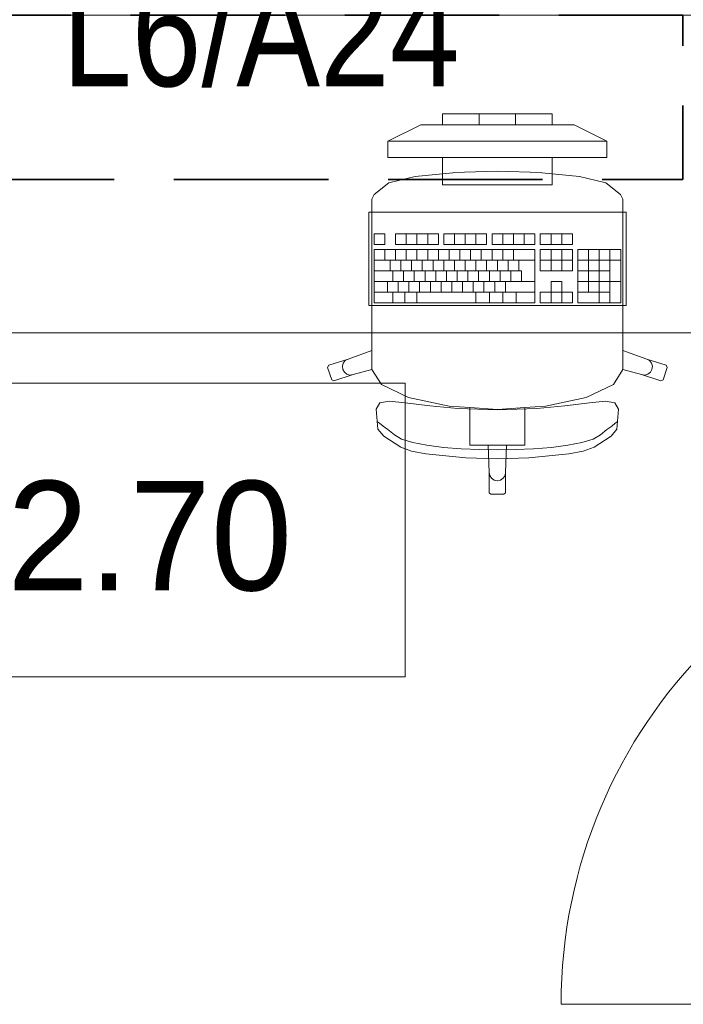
# Model space of a CAD drawing. Header units: millimetres. Extents: x 42175 to 97175, y 10092 to 468192.
# Tile 227 of 235: x 77203 to 78415, y 92442 to 94240. Entities that reach past the tile are written whole.
import ezdxf
from ezdxf.enums import TextEntityAlignment as Align

# ---------------------------------------------------------------- set-up
doc = ezdxf.new("R2010")
doc.units = ezdxf.units.MM
doc.linetypes.add('Krawędzie ukryte', pattern=[3.912222, 2.822222, -1.09])
doc.layers.add('!!!opis SSP', color=1, linetype='Continuous', lineweight=18)
for name, color, linetype in [('Drzwi Archicad', 8, 'Continuous'), ('Instalacje - Went_Klim', 8, 'Continuous'), ('Opisy - Etykiety', 8, 'Continuous'), ('Wnętrze - Umeblowanie', 8, 'Continuous')]:
    doc.layers.add(name, color=color, linetype=linetype)
doc.styles.get("Standard").update_dxf_attribs({"font": 'ARIALN.TTF'})
doc.styles.add('STYL_AUTOMATYCZNY_5', font='ARIALN.TTF')

msp = doc.modelspace()

# ---------------------------------------------------------------- linework, layer by layer
at = {"layer": 'Drzwi Archicad', "color": 8, "linetype": 'Continuous', "lineweight": 13, "ltscale": 100}
msp.add_line((79115.4, 92442.4), (78191.4, 92442.4), dxfattribs=at)
msp.add_arc((79115.4, 92442.4), 924, 90, 180, dxfattribs=at)
at = {"layer": 'Instalacje - Went_Klim', "color": 8, "linetype": 'Krawędzie ukryte', "lineweight": 35, "ltscale": 100, "flags": 128}
msp.add_lwpolyline([(77013.8, 94248.9), (78413.8, 94248.9), (78413.8, 93948.9), (77013.8, 93948.9)], close=True, dxfattribs=at)
at = {"layer": 'Opisy - Etykiety', "color": 8, "linetype": 'Continuous', "lineweight": 20, "ltscale": 100}
for p, q in [((77906.5, 93577), (76875, 93577)), ((77906.5, 93040.6), (77906.5, 93577)), ((76875, 93040.6), (77906.5, 93040.6))]:
    msp.add_line(p, q, dxfattribs=at)
at = {"layer": 'Wnętrze - Umeblowanie', "color": 8, "linetype": 'Continuous', "lineweight": 13, "ltscale": 100}
for p, q in [((78175.1, 94068.7), (77975.1, 94068.7)), ((77975.1, 94068.7), (77975.1, 94048.7)), ((78041.7, 94048.7), (78041.7, 94068.7)), ((78108.4, 94048.7), (78108.4, 94068.7)), ((78175.1, 94048.7), (78175.1, 94068.7)), ((77875.1, 94018.7), (77935.1, 94048.7)), ((77935.1, 94048.7), (78215.1, 94048.7)), ((77975.1, 94048.7), (78175.1, 94048.7)), ((78275.1, 94018.7), (78215.1, 94048.7)), ((78275.1, 94018.7), (77875.1, 94018.7)), ((77875.1, 94018.7), (77875.1, 93988.7)), ((78275.1, 93988.7), (78275.1, 94018.7)), ((77875.1, 93988.7), (78275.1, 93988.7)), ((78175.1, 93988.7), (77975.1, 93988.7)), ((77975.1, 93988.7), (77975.1, 93938.7)), ((78175.1, 93938.7), (78175.1, 93988.7)), ((77925.2, 93954), (77879.3, 93943.3)), ((77994, 93961.1), (77925.2, 93954)), ((77995, 93961.2), (77994, 93961.1)), ((78075.1, 93963.7), (77995, 93961.2)), ((78075.1, 93963.7), (78155.1, 93961.2)), ((78155.1, 93961.2), (78156.2, 93961.1)), ((78156.2, 93961.1), (78224.9, 93954)), ((78224.9, 93954), (78270.8, 93943.3)), ((77877.1, 93942.4), (77850.3, 93921.2)), ((77879.3, 93943.3), (77877.1, 93942.4)), ((77975.1, 93938.7), (78175.1, 93938.7)), ((78270.8, 93943.3), (78273, 93942.4)), ((78273, 93942.4), (78299.8, 93921.2)), ((77850.3, 93921.2), (77845.8, 93912.6)), ((77845.8, 93912.6), (77845.8, 93881.6)), ((78299.8, 93921.2), (78304.3, 93912.6)), ((78304.3, 93912.6), (78304.3, 93881.6)), ((77845.8, 93881.6), (77845.8, 93845.5)), ((78304.3, 93881.6), (78304.3, 93845.5)), ((77845.8, 93845.5), (77845.8, 93636.4)), ((77869.4, 93849.6), (77849.9, 93849.6)), ((77849.9, 93849.6), (77849.9, 93830.2)), ((77869.4, 93830.2), (77869.4, 93849.6)), ((77967.4, 93849.6), (77889, 93849.6)), ((77889, 93849.6), (77889, 93830.2)), ((77908.6, 93830.2), (77908.6, 93849.6)), ((77928.2, 93830.2), (77928.2, 93849.6)), ((77947.8, 93830.2), (77947.8, 93849.6)), ((77967.4, 93830.2), (77967.4, 93849.6)), ((78055.5, 93849.6), (77977.1, 93849.6)), ((77977.1, 93849.6), (77977.1, 93830.2)), ((77996.7, 93830.2), (77996.7, 93849.6)), ((78016.3, 93830.2), (78016.3, 93849.6)), ((78035.9, 93830.2), (78035.9, 93849.6)), ((78055.5, 93830.2), (78055.5, 93849.6)), ((78143.6, 93849.6), (78065.3, 93849.6)), ((78065.3, 93849.6), (78065.3, 93830.2)), ((78084.9, 93830.2), (78084.9, 93849.6)), ((78104.4, 93830.2), (78104.4, 93849.6)), ((78124, 93830.2), (78124, 93849.6)), ((78143.6, 93830.2), (78143.6, 93849.6)), ((78212.1, 93849.6), (78153.4, 93849.6)), ((78153.4, 93849.6), (78153.4, 93830.2)), ((78173, 93830.2), (78173, 93849.6)), ((78192.6, 93830.2), (78192.6, 93849.6)), ((78212.1, 93830.2), (78212.1, 93849.6)), ((78304.3, 93845.5), (78304.3, 93636.4)), ((77849.9, 93830.2), (77869.4, 93830.2)), ((77889, 93830.2), (77967.4, 93830.2)), ((77977.1, 93830.2), (78055.5, 93830.2)), ((78065.3, 93830.2), (78143.6, 93830.2)), ((78153.4, 93830.2), (78212.1, 93830.2)), ((78143.6, 93820.5), (77849.9, 93820.5)), ((77849.9, 93820.5), (77849.9, 93723.5)), ((77869.4, 93801.1), (77869.4, 93820.5)), ((77889, 93801.1), (77889, 93820.5)), ((77908.6, 93801.1), (77908.6, 93820.5)), ((77928.2, 93801.1), (77928.2, 93820.5)), ((77947.8, 93801.1), (77947.8, 93820.5)), ((77967.4, 93801.1), (77967.4, 93820.5)), ((77986.9, 93801.1), (77986.9, 93820.5)), ((78006.5, 93801.1), (78006.5, 93820.5)), ((78026.1, 93801.1), (78026.1, 93820.5)), ((78045.7, 93801.1), (78045.7, 93820.5)), ((78065.3, 93801.1), (78065.3, 93820.5)), ((78084.9, 93801.1), (78084.9, 93820.5)), ((78104.4, 93801.1), (78104.4, 93820.5)), ((78143.6, 93723.5), (78143.6, 93820.5)), ((78212.1, 93820.5), (78153.4, 93820.5)), ((78153.4, 93820.5), (78153.4, 93781.7)), ((78173, 93781.7), (78173, 93820.5)), ((78192.6, 93781.7), (78192.6, 93820.5)), ((78212.1, 93781.7), (78212.1, 93820.5)), ((78300.3, 93820.5), (78221.9, 93820.5)), ((78221.9, 93820.5), (78221.9, 93723.5)), ((78241.5, 93742.9), (78241.5, 93820.5)), ((78261.1, 93723.5), (78261.1, 93820.5)), ((78280.7, 93723.5), (78280.7, 93820.5)), ((78300.3, 93723.5), (78300.3, 93820.5)), ((77849.9, 93801.1), (78143.6, 93801.1)), ((77879.2, 93781.7), (77879.2, 93801.1)), ((77898.8, 93781.7), (77898.8, 93801.1)), ((77918.4, 93781.7), (77918.4, 93801.1)), ((77938, 93781.7), (77938, 93801.1)), ((77957.6, 93781.7), (77957.6, 93801.1)), ((77977.1, 93781.7), (77977.1, 93801.1)), ((77996.7, 93781.7), (77996.7, 93801.1)), ((78016.3, 93781.7), (78016.3, 93801.1)), ((78035.9, 93781.7), (78035.9, 93801.1)), ((78055.5, 93781.7), (78055.5, 93801.1)), ((78075.1, 93781.7), (78075.1, 93801.1)), ((78094.6, 93781.7), (78094.6, 93801.1)), ((78114.2, 93781.7), (78114.2, 93801.1)), ((78153.4, 93801.1), (78212.1, 93801.1)), ((78221.9, 93801.1), (78300.3, 93801.1)), ((77849.9, 93781.7), (78119.1, 93781.7)), ((77884.1, 93762.3), (77884.1, 93781.7)), ((77903.7, 93762.3), (77903.7, 93781.7)), ((77923.3, 93762.3), (77923.3, 93781.7)), ((77942.9, 93762.3), (77942.9, 93781.7)), ((77962.5, 93762.3), (77962.5, 93781.7)), ((77982, 93762.3), (77982, 93781.7)), ((78001.6, 93762.3), (78001.6, 93781.7)), ((78021.2, 93762.3), (78021.2, 93781.7)), ((78040.8, 93762.3), (78040.8, 93781.7)), ((78060.4, 93762.3), (78060.4, 93781.7)), ((78080, 93762.3), (78080, 93781.7)), ((78099.5, 93762.3), (78099.5, 93781.7)), ((78119.1, 93762.3), (78119.1, 93781.7)), ((78153.4, 93781.7), (78212.1, 93781.7)), ((78221.9, 93781.7), (78280.7, 93781.7)), ((77849.9, 93762.3), (78143.6, 93762.3)), ((77874.3, 93742.9), (77874.3, 93762.3)), ((77893.9, 93742.9), (77893.9, 93762.3)), ((77913.5, 93742.9), (77913.5, 93762.3)), ((77933.1, 93742.9), (77933.1, 93762.3)), ((77952.7, 93742.9), (77952.7, 93762.3)), ((77972.2, 93742.9), (77972.2, 93762.3)), ((77991.8, 93742.9), (77991.8, 93762.3)), ((78011.4, 93742.9), (78011.4, 93762.3)), ((78031, 93742.9), (78031, 93762.3)), ((78050.6, 93742.9), (78050.6, 93762.3)), ((78070.2, 93742.9), (78070.2, 93762.3)), ((78089.7, 93742.9), (78089.7, 93762.3)), ((78192.6, 93762.3), (78173, 93762.3)), ((78173, 93762.3), (78173, 93742.9)), ((78192.6, 93742.9), (78192.6, 93762.3)), ((78221.9, 93762.3), (78300.3, 93762.3)), ((77849.9, 93742.9), (78143.6, 93742.9)), ((77884.1, 93723.5), (77884.1, 93742.9)), ((77906.2, 93723.5), (77906.2, 93742.9)), ((77928.2, 93723.5), (77928.2, 93742.9)), ((78035.9, 93723.5), (78035.9, 93742.9)), ((78060.4, 93723.5), (78060.4, 93742.9)), ((78084.9, 93723.5), (78084.9, 93742.9)), ((78109.3, 93723.5), (78109.3, 93742.9)), ((78173, 93742.9), (78153.4, 93742.9)), ((78153.4, 93742.9), (78153.4, 93723.5)), ((78173, 93723.5), (78173, 93742.9)), ((78173, 93742.9), (78192.6, 93742.9)), ((78212.1, 93742.9), (78192.6, 93742.9)), ((78192.6, 93723.5), (78192.6, 93742.9)), ((78212.1, 93723.5), (78212.1, 93742.9)), ((78221.9, 93742.9), (78280.7, 93742.9)), ((77849.9, 93723.5), (78143.6, 93723.5)), ((78153.4, 93723.5), (78212.1, 93723.5)), ((78221.9, 93723.5), (78300.3, 93723.5)), ((77845.8, 93636.4), (77802.4, 93620.7)), ((77845.8, 93602.1), (77845.8, 93636.4)), ((78304.3, 93602.1), (78304.3, 93636.4)), ((78304.3, 93636.4), (78347.7, 93620.7)), ((77767, 93609.3), (77765.1, 93605.5)), ((77802.4, 93620.7), (77767, 93609.3)), ((77793.6, 93613.3), (77792, 93607.7)), ((77792, 93607.7), (77792.7, 93601.9)), ((77797.3, 93617.9), (77793.6, 93613.3)), ((77802.4, 93620.7), (77797.3, 93617.9)), ((78347.7, 93620.7), (78352.8, 93617.9)), ((78347.7, 93620.7), (78383.1, 93609.3)), ((78352.8, 93617.9), (78356.5, 93613.3)), ((78356.5, 93613.3), (78358.1, 93607.7)), ((78358.1, 93607.7), (78357.4, 93601.9)), ((78383.1, 93609.3), (78385.1, 93605.5)), ((77765.1, 93605.5), (77772.5, 93582.8)), ((77776.3, 93580.9), (77811.7, 93592.3)), ((77792.7, 93601.9), (77795.6, 93596.8)), ((77795.6, 93596.8), (77800.2, 93593.2)), ((77800.2, 93593.2), (77805.9, 93591.6)), ((77805.9, 93591.6), (77811.7, 93592.3)), ((77811.7, 93592.3), (77845.9, 93601.9)), ((77845.8, 93602.1), (77845.9, 93601.9)), ((77845.9, 93601.9), (77863.2, 93574.1)), ((78304.2, 93601.9), (78286.9, 93574.1)), ((78304.3, 93602.1), (78304.2, 93601.9)), ((78338.4, 93592.3), (78304.2, 93601.9)), ((78344.2, 93591.6), (78338.4, 93592.3)), ((78373.8, 93580.9), (78338.4, 93592.3)), ((78349.9, 93593.2), (78344.2, 93591.6)), ((78354.5, 93596.8), (78349.9, 93593.2)), ((78357.4, 93601.9), (78354.5, 93596.8)), ((78385.1, 93605.5), (78377.6, 93582.8)), ((77772.5, 93582.8), (77776.3, 93580.9)), ((77863.2, 93574.1), (77912.9, 93550.3)), ((78286.9, 93574.1), (78237.2, 93550.3)), ((78377.6, 93582.8), (78373.8, 93580.9)), ((77860.4, 93540.5), (77853.7, 93529)), ((77877.6, 93543.6), (77860.4, 93540.5)), ((77906.5, 93541), (77877.6, 93543.6)), ((77951.8, 93535.2), (77906.5, 93541)), ((77912.9, 93550.3), (77987.3, 93534.4)), ((78002.8, 93530.5), (77951.8, 93535.2)), ((78147.4, 93530.5), (78198.3, 93535.2)), ((78237.2, 93550.3), (78162.8, 93534.4)), ((78198.3, 93535.2), (78243.6, 93541)), ((78243.6, 93541), (78272.5, 93543.6)), ((78272.5, 93543.6), (78289.7, 93540.5)), ((78289.7, 93540.5), (78296.5, 93529)), ((77853.7, 93529), (77857, 93492.9)), ((77987.3, 93534.4), (78024.7, 93532)), ((78075.1, 93528.2), (78002.8, 93530.5)), ((78024.7, 93532), (78075.1, 93528.8)), ((78024.7, 93532), (78024.7, 93493.3)), ((78125.4, 93532), (78075.1, 93528.8)), ((78075.1, 93528.2), (78147.4, 93530.5)), ((78162.8, 93534.4), (78125.4, 93532)), ((78125.4, 93532), (78125.4, 93493.3)), ((78296.5, 93529), (78293.2, 93492.9)), ((77860, 93503.5), (77856.3, 93506.1)), ((77866.3, 93498.3), (77860, 93503.5)), ((78283.8, 93498.3), (78290.1, 93503.5)), ((78290.1, 93503.5), (78293.8, 93506.1)), ((77857, 93492.9), (77867.5, 93479.7)), ((77875.3, 93492.2), (77866.3, 93498.3)), ((77887, 93482.1), (77875.3, 93492.2)), ((77900.2, 93474.4), (77887, 93482.1)), ((78024.7, 93493.3), (78024.7, 93463.4)), ((78125.4, 93493.3), (78125.4, 93463.4)), ((78249.9, 93474.4), (78263.1, 93482.1)), ((78263.1, 93482.1), (78274.8, 93492.2)), ((78274.8, 93492.2), (78283.8, 93498.3)), ((78293.2, 93492.9), (78282.6, 93479.7)), ((77867.5, 93479.7), (77898.5, 93459.7)), ((77920.6, 93468.1), (77900.2, 93474.4)), ((77946.5, 93463.2), (77920.6, 93468.1)), ((77976.5, 93459.5), (77946.5, 93463.2)), ((78024.7, 93463.4), (78058.2, 93463.4)), ((78058.2, 93463.4), (78075.1, 93463.4)), ((78058.2, 93463.4), (78060, 93413.6)), ((78092, 93463.4), (78075.1, 93463.4)), ((78092, 93463.4), (78090.2, 93413.6)), ((78125.4, 93463.4), (78092, 93463.4)), ((78173.6, 93459.5), (78203.6, 93463.2)), ((78203.6, 93463.2), (78229.5, 93468.1)), ((78229.5, 93468.1), (78249.9, 93474.4)), ((78282.6, 93479.7), (78251.6, 93459.7)), ((77898.5, 93459.7), (77918.5, 93452.4)), ((77918.5, 93452.4), (77944.4, 93447.6)), ((77944.4, 93447.6), (78017.6, 93440.6)), ((78009, 93457), (77976.5, 93459.5)), ((78042.3, 93455.5), (78009, 93457)), ((78075.1, 93455), (78042.3, 93455.5)), ((78075.1, 93455), (78107.8, 93455.5)), ((78107.8, 93455.5), (78141.2, 93457)), ((78205.8, 93447.6), (78132.6, 93440.6)), ((78141.2, 93457), (78173.6, 93459.5)), ((78231.6, 93452.4), (78205.8, 93447.6)), ((78251.6, 93459.7), (78231.6, 93452.4)), ((78017.6, 93440.6), (78075.1, 93438.4)), ((78132.6, 93440.6), (78075.1, 93438.4)), ((78060, 93413.6), (78061.1, 93407.8)), ((78060, 93413.6), (78060, 93376.7)), ((78090.2, 93413.6), (78089, 93407.8)), ((78090.2, 93413.6), (78090.2, 93376.7)), ((78061.1, 93407.8), (78064.4, 93403)), ((78064.4, 93403), (78069.3, 93399.7)), ((78069.3, 93399.7), (78075.1, 93398.6)), ((78080.8, 93399.7), (78075.1, 93398.6)), ((78085.7, 93403), (78080.8, 93399.7)), ((78089, 93407.8), (78085.7, 93403)), ((78060, 93376.7), (78063, 93373.7)), ((78063, 93373.7), (78075.1, 93373.7)), ((78087.1, 93373.7), (78075.1, 93373.7)), ((78090.2, 93376.7), (78087.1, 93373.7))]:
    msp.add_line(p, q, dxfattribs=at)
at = {"layer": 'Wnętrze - Umeblowanie', "color": 8, "linetype": 'Continuous', "lineweight": 13, "ltscale": 100, "flags": 128}
for points in [[(77034.7, 94248.9), (79115.4, 94248.9), (79115.4, 93668.7), (77034.7, 93668.7)], [(77840.1, 93888.7), (77840.1, 93718.7), (78310.1, 93718.7), (78310.1, 93888.7)]]:
    msp.add_lwpolyline(points, close=True, dxfattribs=at)

# ---------------------------------------------------------------- texts
at = {"layer": '!!!opis SSP'}
msp.add_text('L6/A24', height=200, dxfattribs=at).set_placement((77642.9, 94218.9), align=Align.MIDDLE_CENTER)
at = {"layer": 'Opisy - Etykiety', "color": 8, "linetype": 'Continuous', "lineweight": 20, "insert": (76875, 93296.9), "char_height": 200, "attachment_point": 4, "style": 'STYL_AUTOMATYCZNY_5'}
msp.add_mtext('\\A1;{\\pql;\\fGeneva|b0|i0|c0|p0;\\W1.000000;h=\\fGeneva CE|b0|i0|c0|p0;\\W1.000000;2.\\fGeneva CE|b0|i0|c0|p0;\\W1.000000;70}', dxfattribs=at)

doc.saveas('drawing.dxf')
